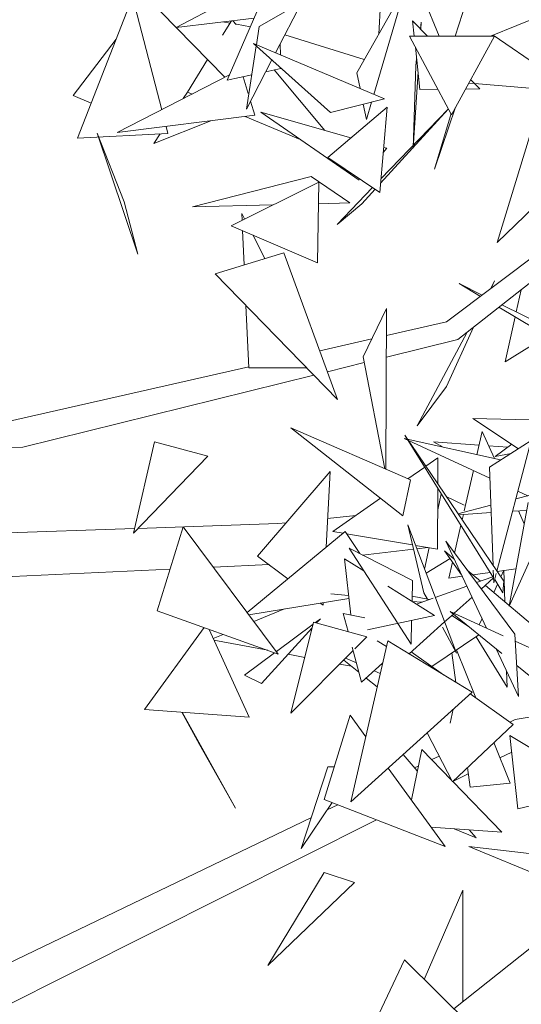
# Model space of a CAD drawing. Header units: metres. Extents: x -14.5 to 13.1, y -18.9 to 3.3.
# Tile 193 of 216: x 11.918 to 12.054, y 1.93 to 2.197. Entities that reach past the tile are written whole.
import ezdxf

# ---------------------------------------------------------------- set-up
doc = ezdxf.new("R2010")
doc.units = ezdxf.units.M
doc.layers.add('G-IMPT', color=7, linetype='Continuous', lineweight=5)
doc.layers.add('L-PLNT', color=7, linetype='Continuous', lineweight=5, true_color=0x005900)

# ---------------------------------------------------------------- blocks, each defined once
blk = doc.blocks.new('ÁRVORES ORNAMENTAIS - Pequeno e Médio Porte - Ipê-roxo-2940656-CORTE_CALÇADA')
at = {"layer": 'G-IMPT', "color": 253, "true_color": 0xaaaaaa}
for p, q in [((8.35092, 2.19209), (8.34016, 2.21835)), ((8.34177, 2.20548), (8.32859, 2.18219)), ((8.33318, 2.17633), (8.34177, 2.20548)), ((8.25291, 2.16443), (8.2678, 2.20269)), ((8.2678, 2.20269), (8.27574, 2.17217)), ((8.29239, 2.20108), (8.2796, 2.19441)), ((8.30269, 2.2014), (8.29348, 2.18019)), ((8.31367, 2.20129), (8.30216, 2.19469)), ((8.31367, 2.20129), (8.30659, 2.18757)), ((8.33451, 2.19264), (8.33503, 2.2009)), ((8.35528, 2.19208), (8.35821, 2.20131)), ((8.27548, 2.19872), (8.29283, 2.18096)), ((8.36484, 2.19207), (8.3797, 2.19813)), ((8.2796, 2.19441), (8.30077, 2.19697)), ((8.29426, 2.19558), (8.29218, 2.19593)), ((8.29224, 2.19233), (8.29467, 2.19623)), ((8.2959, 2.19524), (8.29503, 2.19627)), ((8.29977, 2.19466), (8.29597, 2.1953)), ((8.34366, 2.19626), (8.34411, 2.19211)), ((8.34366, 2.19626), (8.34777, 2.1921)), ((8.34603, 2.19588), (8.34581, 2.19409)), ((8.34603, 2.19588), (8.34591, 2.19398)), ((8.30141, 2.18976), (8.30216, 2.19469)), ((8.33059, 2.18574), (8.30913, 2.19248)), ((8.37901, 2.18315), (8.36557, 2.19237)), ((8.25176, 2.17598), (8.26336, 2.19126)), ((8.32144, 2.17141), (8.30064, 2.19009)), ((8.30064, 2.19009), (8.33611, 2.17509)), ((8.30792, 2.18701), (8.30782, 2.18995)), ((8.36591, 2.19206), (8.34282, 2.19211)), ((8.35426, 2.17082), (8.34282, 2.19211)), ((8.36591, 2.19206), (8.35426, 2.17082)), ((8.29874, 2.17234), (8.30136, 2.18944)), ((8.34445, 2.18907), (8.3457, 2.17765)), ((8.28268, 2.17695), (8.28815, 2.18575)), ((8.3056, 2.18564), (8.29874, 2.17234)), ((8.34479, 2.18592), (8.34457, 2.18408)), ((8.2941, 2.18161), (8.26364, 2.16596)), ((8.30016, 2.18163), (8.29348, 2.18019)), ((8.30804, 2.18334), (8.30395, 2.18245)), ((8.31995, 2.16652), (8.3062, 2.18294)), ((8.32946, 2.1779), (8.32859, 2.18219)), ((8.34387, 2.16176), (8.34457, 2.18408)), ((8.34518, 2.18241), (8.34387, 2.16176)), ((8.29776, 2.18111), (8.29917, 2.17656)), ((8.35894, 2.17935), (8.36011, 2.17926)), ((8.35944, 2.18027), (8.36189, 2.1778)), ((8.36047, 2.17923), (8.37547, 2.17804)), ((8.28273, 2.17693), (8.28158, 2.17518)), ((8.28268, 2.17695), (8.28397, 2.1764)), ((8.3457, 2.17765), (8.35057, 2.17769)), ((8.35807, 2.17776), (8.36189, 2.1778)), ((8.36661, 2.13623), (8.37928, 2.17774)), ((8.25663, 2.17397), (8.25176, 2.17598)), ((8.29982, 2.17444), (8.30098, 2.1707)), ((8.32144, 2.17141), (8.33611, 2.17509)), ((8.33117, 2.16954), (8.33033, 2.17365)), ((8.33117, 2.16954), (8.33255, 2.1742)), ((8.32695, 2.16451), (8.3026, 2.17148)), ((8.3026, 2.17148), (8.32927, 2.15305)), ((8.33679, 2.1729), (8.32077, 2.15925)), ((8.33679, 2.1729), (8.33481, 2.14975)), ((8.33503, 2.15227), (8.35332, 2.17233)), ((8.35332, 2.17233), (8.33513, 2.15347)), ((8.34963, 2.15606), (8.35537, 2.17285)), ((8.35411, 2.17111), (8.34963, 2.15606)), ((8.26364, 2.16596), (8.30098, 2.1707)), ((8.27362, 2.16304), (8.289, 2.16918)), ((8.29836, 2.17037), (8.31324, 2.16413)), ((8.25291, 2.16443), (8.27741, 2.16574)), ((8.26552, 2.14721), (8.25824, 2.16582)), ((8.25824, 2.16582), (8.26922, 2.13306)), ((8.27532, 2.16563), (8.27362, 2.16304)), ((8.27692, 2.16764), (8.27741, 2.16574)), ((8.33669, 2.16173), (8.33574, 2.16062)), ((8.33669, 2.16173), (8.33586, 2.16197)), ((8.33481, 2.14975), (8.32077, 2.15925)), ((8.39015, 2.15888), (8.36661, 2.13623)), ((8.28404, 2.14584), (8.31626, 2.15411)), ((8.29453, 2.14076), (8.3183, 2.15256)), ((8.32672, 2.14692), (8.31626, 2.15411)), ((8.3183, 2.15256), (8.31793, 2.13069)), ((8.33283, 2.15109), (8.32322, 2.14112)), ((8.32996, 2.1467), (8.33352, 2.15062)), ((8.3529, 2.11467), (8.4025, 2.15207)), ((8.26552, 2.14721), (8.26922, 2.13306)), ((8.32672, 2.14692), (8.3182, 2.1467)), ((8.35599, 2.10995), (8.40613, 2.14932)), ((8.30587, 2.14639), (8.28404, 2.14584)), ((8.32996, 2.1467), (8.32322, 2.14112)), ((8.29817, 2.14257), (8.29741, 2.14406)), ((8.29741, 2.14406), (8.29749, 2.14223)), ((8.29453, 2.14076), (8.31793, 2.13069)), ((8.29762, 2.13943), (8.29804, 2.13014)), ((8.30364, 2.13185), (8.30038, 2.13824)), ((8.30883, 2.13343), (8.29018, 2.12774)), ((8.30883, 2.13343), (8.32338, 2.09367)), ((8.32338, 2.09367), (8.29018, 2.12774)), ((8.36593, 2.1258), (8.36477, 2.12362)), ((8.36503, 2.12381), (8.36593, 2.1258)), ((8.36257, 2.12196), (8.3563, 2.12507)), ((8.3563, 2.12507), (8.36211, 2.12161)), ((8.37308, 2.12337), (8.37175, 2.11741)), ((8.29854, 2.11917), (8.2993, 2.1023)), ((8.33666, 2.1183), (8.33029, 2.10521)), ((8.33666, 2.1183), (8.33647, 2.07479)), ((8.36709, 2.11866), (8.37689, 2.11284)), ((8.39344, 2.10666), (8.36791, 2.11931)), ((8.37145, 2.11607), (8.36874, 2.10388)), ((8.33663, 2.11097), (8.3529, 2.11467)), ((8.35291, 2.09724), (8.36022, 2.11328)), ((8.31855, 2.10686), (8.33266, 2.11007)), ((8.3366, 2.10515), (8.35599, 2.10995)), ((8.35853, 2.11194), (8.34496, 2.08657)), ((8.36874, 2.10388), (8.37778, 2.10946)), ((8.33616, 2.07492), (8.33029, 2.10521)), ((8.23453, 2.08778), (8.29929, 2.10249)), ((8.31502, 2.10224), (8.2993, 2.1023)), ((8.32062, 2.1012), (8.33059, 2.10366)), ((8.23807, 2.08076), (8.31693, 2.10028)), ((8.35291, 2.09724), (8.34496, 2.08657)), ((8.39024, 2.08788), (8.36002, 2.08854)), ((8.36002, 2.08854), (8.37238, 2.08036)), ((8.34313, 2.07189), (8.31069, 2.08602)), ((8.31069, 2.08602), (8.34108, 2.06219)), ((8.36467, 2.07235), (8.34142, 2.08308)), ((8.34142, 2.08308), (8.36756, 2.0773)), ((8.36565, 2.04537), (8.34161, 2.08403)), ((8.34161, 2.08403), (8.36838, 2.04446)), ((8.36113, 2.07872), (8.36255, 2.08497)), ((8.36255, 2.08497), (8.36589, 2.07767)), ((8.11712, 2.07387), (8.23807, 2.08076)), ((8.27381, 2.08225), (8.26804, 2.05745)), ((8.27381, 2.08225), (8.28826, 2.07829)), ((8.36173, 2.08135), (8.34941, 2.08223)), ((8.34941, 2.08223), (8.35198, 2.08075)), ((8.36953, 2.0808), (8.36428, 2.08117)), ((8.36456, 2.07539), (8.37587, 2.08258)), ((8.37057, 2.08156), (8.36606, 2.07828)), ((8.36654, 2.04718), (8.37587, 2.08258)), ((8.26804, 2.05745), (8.28826, 2.07829)), ((8.3473, 2.07561), (8.35056, 2.0779)), ((8.35054, 2.07083), (8.35056, 2.0779)), ((8.36606, 2.07828), (8.37038, 2.07909)), ((8.34244, 2.07219), (8.34698, 2.07538)), ((8.36456, 2.07539), (8.36553, 2.04867)), ((8.30171, 2.05126), (8.32133, 2.0742)), ((8.32133, 2.0742), (8.32027, 2.05364)), ((8.35767, 2.06348), (8.36016, 2.07444)), ((8.34313, 2.07189), (8.34108, 2.06219)), ((8.35049, 2.05317), (8.35054, 2.06967)), ((8.39028, 2.07156), (8.37171, 2.06679)), ((8.3221, 2.05789), (8.335, 2.06696)), ((8.35148, 2.06809), (8.35052, 2.06378)), ((8.35284, 2.06742), (8.35767, 2.06505)), ((8.37494, 2.06762), (8.37225, 2.06885)), ((8.36493, 2.06504), (8.356, 2.06275)), ((8.37503, 2.06578), (8.36985, 2.03769)), ((8.32067, 2.06147), (8.32835, 2.06228)), ((8.3562, 2.06247), (8.36501, 2.06303)), ((8.35713, 2.06109), (8.35746, 2.06255)), ((8.37082, 2.0634), (8.37464, 2.06365)), ((8.37237, 2.0635), (8.37397, 2.06002)), ((8.30718, 2.06005), (8.2693, 2.05875)), ((8.28157, 2.05916), (8.27452, 2.03643)), ((8.28157, 2.05916), (8.3073, 2.02472)), ((8.30718, 2.06005), (8.30943, 2.06028)), ((8.34679, 2.04128), (8.34239, 2.05974)), ((8.35559, 2.02498), (8.34239, 2.05974)), ((8.35509, 2.0521), (8.35679, 2.0596)), ((8.26833, 2.05871), (8.11017, 2.05328)), ((8.32542, 2.05789), (8.29888, 2.03599)), ((8.32486, 2.05743), (8.3221, 2.05789)), ((8.32542, 2.05789), (8.32937, 2.05195)), ((8.34369, 2.0543), (8.32583, 2.05727)), ((8.35049, 2.05317), (8.3445, 2.05417)), ((8.34484, 2.05327), (8.3478, 2.05362)), ((8.34823, 2.05355), (8.34694, 2.04776)), ((8.37137, 2.03008), (8.35272, 2.05532)), ((8.35272, 2.05532), (8.36375, 2.03175)), ((8.37804, 2.05588), (8.36985, 2.03769)), ((8.30171, 2.05126), (8.30993, 2.04511)), ((8.33958, 2.03316), (8.32656, 2.05339)), ((8.32656, 2.05339), (8.34372, 2.04463)), ((8.33016, 2.05155), (8.34396, 2.05317)), ((8.35699, 2.04618), (8.35238, 2.05267)), ((8.35238, 2.05267), (8.35499, 2.05046)), ((8.3048, 2.04895), (8.28972, 2.04825)), ((8.32695, 2.03533), (8.32526, 2.05056)), ((8.33052, 2.04724), (8.32526, 2.05056)), ((8.34735, 2.04668), (8.35384, 2.05062)), ((8.35355, 2.04533), (8.35453, 2.04964)), ((8.27802, 2.04771), (8.099, 2.03947)), ((8.35355, 2.04533), (8.35717, 2.04581)), ((8.35851, 2.04747), (8.36206, 2.04447)), ((8.36002, 2.0462), (8.36474, 2.04683)), ((8.36544, 2.04569), (8.36101, 2.04409)), ((8.36557, 2.04745), (8.3657, 2.04399)), ((8.3657, 2.04399), (8.36636, 2.04652)), ((8.3666, 2.04708), (8.3717, 2.04777)), ((8.36759, 2.04563), (8.36842, 2.04746)), ((8.36842, 2.04746), (8.36866, 2.03888)), ((8.34966, 2.03515), (8.33699, 2.04315)), ((8.34357, 2.039), (8.34372, 2.04463)), ((8.35841, 2.04315), (8.34986, 2.04007)), ((8.36231, 2.04234), (8.36565, 2.04534)), ((8.36341, 2.04333), (8.38734, 2.02305)), ((8.36568, 2.0414), (8.3667, 2.04367)), ((8.36815, 2.04134), (8.36594, 2.0449)), ((8.36815, 2.04134), (8.36838, 2.04446)), ((8.32157, 2.04108), (8.32636, 2.04063)), ((8.34827, 2.03949), (8.34361, 2.04042)), ((8.34679, 2.04128), (8.3477, 2.0396)), ((8.29934, 2.03538), (8.32645, 2.03981)), ((8.3187, 2.03855), (8.31947, 2.03797)), ((8.31951, 2.03868), (8.31947, 2.03797)), ((8.34358, 2.03901), (8.34624, 2.03876)), ((8.34923, 2.03984), (8.34478, 2.03823)), ((8.35497, 2.03577), (8.35983, 2.04012)), ((8.3073, 2.02472), (8.27452, 2.03643)), ((8.30903, 2.03697), (8.30073, 2.03352)), ((8.32621, 2.03083), (8.3249, 2.03573)), ((8.33078, 2.03457), (8.3249, 2.03573)), ((8.33152, 2.03128), (8.34966, 2.03515)), ((8.35238, 2.03344), (8.35474, 2.03556)), ((8.36821, 2.02971), (8.35385, 2.03628)), ((8.35385, 2.03628), (8.36787, 2.02492)), ((8.35434, 2.03519), (8.35873, 2.03232)), ((8.31673, 2.0328), (8.30679, 2.02541)), ((8.31687, 2.03339), (8.31074, 2.00868)), ((8.31687, 2.03339), (8.33128, 2.02944)), ((8.31875, 2.0343), (8.31735, 2.03326)), ((8.31875, 2.0343), (8.31771, 2.03316)), ((8.34327, 2.02743), (8.33967, 2.03302)), ((8.34275, 2.02481), (8.35236, 2.03342)), ((8.34327, 2.02743), (8.34344, 2.03383)), ((8.36173, 2.03268), (8.36251, 2.0344)), ((8.27103, 2.00973), (8.28719, 2.03191)), ((8.28856, 2.03142), (8.29941, 2.00766)), ((8.29237, 2.03006), (8.28969, 2.02894)), ((8.31648, 2.03182), (8.30276, 2.0168)), ((8.34889, 2.02139), (8.36167, 2.02995)), ((8.3518, 2.03201), (8.35559, 2.02498)), ((8.37137, 2.03008), (8.37243, 2.0132)), ((8.28988, 2.02852), (8.30446, 2.02574)), ((8.33696, 2.02834), (8.32694, 1.98467)), ((8.32805, 2.02617), (8.33128, 2.02944)), ((8.3366, 2.02675), (8.33412, 2.02834)), ((8.33696, 2.02834), (8.3598, 2.0144)), ((8.36091, 2.02944), (8.3693, 2.01578)), ((8.38513, 2.02197), (8.37149, 2.02821)), ((8.30633, 2.02507), (8.2982, 2.01902)), ((8.30996, 2.02469), (8.3145, 2.02383)), ((8.31074, 2.00868), (8.32757, 2.0257)), ((8.32986, 2.01711), (8.32734, 2.02659)), ((8.35208, 2.01911), (8.34334, 2.02534)), ((8.35434, 2.02504), (8.35542, 2.01707)), ((8.36082, 2.01288), (8.35559, 2.02588)), ((8.36638, 2.02614), (8.37243, 2.0132)), ((8.32394, 2.02203), (8.32716, 2.02141)), ((8.32503, 2.02312), (8.32914, 2.01983)), ((8.32846, 2.02236), (8.32555, 2.02365)), ((8.32986, 2.01711), (8.33557, 2.02227)), ((8.3719, 2.02166), (8.3781, 2.01664)), ((8.30276, 2.0168), (8.2982, 2.01902)), ((8.33493, 2.01949), (8.3333, 2.02022)), ((8.36917, 2.02016), (8.3693, 2.01578)), ((8.33112, 2.01824), (8.3341, 2.01585)), ((8.32694, 1.98467), (8.3598, 2.0144)), ((8.37091, 2.00569), (8.35931, 2.01396)), ((8.27103, 2.00973), (8.29941, 2.00766)), ((8.28122, 2.00899), (8.28595, 2.00023)), ((8.28129, 2.00898), (8.29571, 1.98295)), ((8.32677, 2.00815), (8.31972, 1.98532)), ((8.32677, 2.00815), (8.33099, 2.00231)), ((8.35472, 2.0098), (8.35388, 2.00604)), ((8.37091, 2.00569), (8.35449, 1.99015)), ((8.37005, 2.0063), (8.37152, 2.00701)), ((8.37152, 2.00701), (8.37803, 2.00809)), ((8.34764, 2.0034), (8.35449, 1.99015)), ((8.29571, 1.98295), (8.28595, 2.00023)), ((8.37012, 1.98978), (8.3657, 2.00075)), ((8.37224, 1.98279), (8.37007, 2.00269)), ((8.39426, 1.98811), (8.37007, 2.00269)), ((8.34498, 1.99309), (8.34111, 1.99749)), ((8.34617, 1.99892), (8.34336, 1.98522)), ((8.34617, 1.99892), (8.35428, 1.99054)), ((8.36738, 1.99658), (8.37056, 1.99818)), ((8.34888, 1.99613), (8.3509, 1.9971)), ((8.31353, 1.97205), (8.32075, 1.99422)), ((8.32245, 1.99418), (8.32075, 1.99422)), ((8.3371, 1.99386), (8.3525, 1.97258)), ((8.34426, 1.99391), (8.34524, 1.99438)), ((8.35463, 1.99019), (8.35878, 1.99227)), ((8.35855, 1.99399), (8.35927, 1.98864)), ((8.35458, 1.99023), (8.36788, 1.97651)), ((8.37012, 1.98978), (8.35927, 1.98864)), ((8.37224, 1.98279), (8.39426, 1.98811)), ((8.31353, 1.97205), (8.3219, 1.98448)), ((8.3525, 1.97258), (8.31972, 1.98532)), ((8.3206, 1.98254), (8.32341, 1.98389)), ((8.19407, 1.92173), (8.31627, 1.98046)), ((8.19992, 1.91258), (8.33393, 1.9798)), ((8.36788, 1.97651), (8.34871, 1.97783)), ((8.35496, 1.9774), (8.36091, 1.97494)), ((8.36091, 1.97494), (8.359, 1.97712)), ((8.38705, 1.96095), (8.35894, 1.97261)), ((8.35894, 1.97261), (8.37529, 1.97069)), ((8.31977, 1.96553), (8.30447, 1.94038)), ((8.31977, 1.96553), (8.328, 1.96282)), ((8.30447, 1.94038), (8.328, 1.96282)), ((8.34687, 1.93661), (8.35731, 1.96077)), ((8.35731, 1.96077), (8.35727, 1.93056)), ((8.37591, 1.94533), (8.3549, 1.92868)), ((8.34147, 1.94194), (8.3305, 1.9186)), ((8.34147, 1.94194), (8.37205, 1.91173))]:
    blk.add_line(p, q, dxfattribs=at)

msp = doc.modelspace()

# ---------------------------------------------------------------- block references
at = {"layer": 'L-PLNT', "color": 253, "true_color": 0xaaaaaa}
msp.add_blockref('ÁRVORES ORNAMENTAIS - Pequeno e Médio Porte - Ipê-roxo-2940656-CORTE_CALÇADA', (3.68079, 0), dxfattribs=at)

doc.saveas('drawing.dxf')
